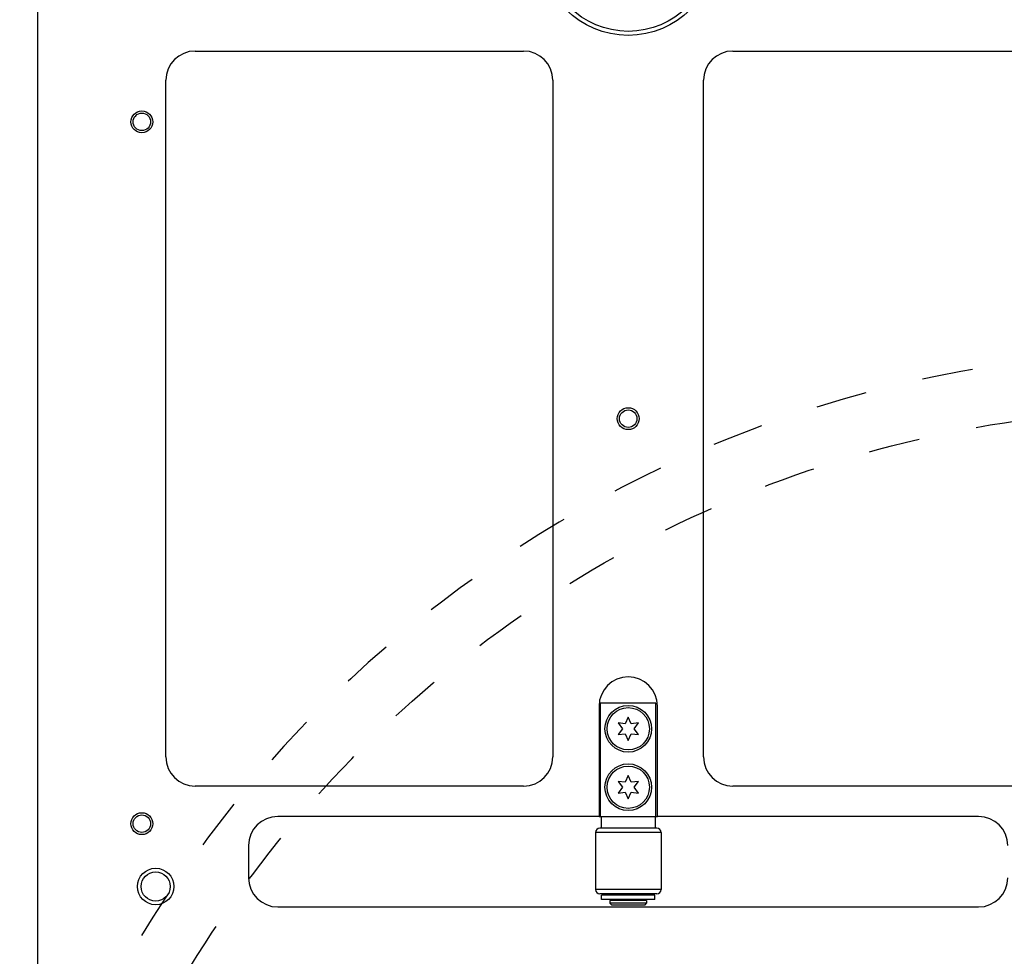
# Model space of a CAD drawing. Extents: x -1763 to 4575, y -3429 to 1051.
# Tile 148 of 193: x 2443 to 2578, y -1638 to -1510. Entities that reach past the tile are written whole.
import ezdxf

# ---------------------------------------------------------------- set-up
doc = ezdxf.new("R2010")
doc.units = 0
doc.linetypes.add('DASHED', pattern=[15, 7, -8])
doc.layers.get('0').update_dxf_attribs({"linetype": 'CONTINUOUS'})
doc.layers.add('1', color=7, linetype='CONTINUOUS')

# ---------------------------------------------------------------- blocks, each defined once
blk = doc.blocks.new('DUT_BOARD__222', base_point=(2884.31, -1929.7))
at = {"color": 1, "linetype": 'CONTINUOUS'}
for p, q in [((2467.01, -1514.06), (2512.01, -1514.06)), ((2540.67, -1514.06), (2585.67, -1514.06)), ((2463.01, -1610.74), (2463.01, -1518.06)), ((2516.01, -1518.06), (2516.01, -1610.74)), ((2536.67, -1610.74), (2536.67, -1518.06)), ((2512.01, -1614.74), (2467.01, -1614.74)), ((2585.67, -1614.74), (2540.67, -1614.74))]:
    blk.add_line(p, q, dxfattribs=at)
for centre, start, end in [((2467.01, -1518.06), 90, 180), ((2512.01, -1518.06), 0, 90), ((2540.67, -1518.06), 90, 180), ((2467.01, -1610.74), 180, -90), ((2512.01, -1610.74), -90, 0), ((2540.67, -1610.74), 180, -90)]:
    blk.add_arc(centre, 4, start, end, dxfattribs=at)
blk = doc.blocks.new('BEARING_HK0509__239', base_point=(2530.84, -1629.48))
at = {"color": 1, "linetype": 'CONTINUOUS'}
for p, q in [((2521.84, -1621.08), (2521.84, -1628.88)), ((2530.84, -1621.08), (2521.84, -1621.08)), ((2522.64, -1620.48), (2522.44, -1620.48)), ((2523.84, -1620.48), (2522.64, -1620.48)), ((2528.84, -1620.48), (2523.84, -1620.48)), ((2530.04, -1620.48), (2528.84, -1620.48)), ((2530.24, -1620.48), (2530.04, -1620.48)), ((2530.84, -1621.08), (2530.84, -1628.88)), ((2530.84, -1628.88), (2521.84, -1628.88)), ((2530.24, -1629.48), (2522.44, -1629.48))]:
    blk.add_line(p, q, dxfattribs=at)
for centre, start, end in [((2522.44, -1621.08), 90, 180), ((2530.24, -1621.08), 0, 90), ((2522.44, -1628.88), 180, -90), ((2530.24, -1628.88), -90, 0)]:
    blk.add_arc(centre, 0.6, start, end, dxfattribs=at)
blk = doc.blocks.new('23796-0S111__240', base_point=(2530.14, -1630.98))
at = {"color": 1, "linetype": 'CONTINUOUS'}
for p, q in [((2530.14, -1603.38), (2522.54, -1603.38)), ((2522.54, -1618.88), (2522.54, -1603.38)), ((2530.14, -1618.88), (2530.14, -1603.38)), ((2522.54, -1618.88), (2522.64, -1618.88)), ((2522.64, -1618.88), (2522.64, -1620.48)), ((2522.64, -1618.88), (2530.04, -1618.88)), ((2530.04, -1618.88), (2530.04, -1620.48)), ((2530.04, -1618.88), (2530.14, -1618.88)), ((2523.84, -1620.48), (2522.64, -1620.48)), ((2528.84, -1620.48), (2523.84, -1620.48)), ((2530.04, -1620.48), (2528.84, -1620.48)), ((2523.84, -1629.48), (2523.84, -1629.68)), ((2524.74, -1629.68), (2523.84, -1629.68)), ((2523.84, -1630.38), (2523.84, -1630.78)), ((2524.74, -1630.38), (2523.84, -1630.38)), ((2526.34, -1630.78), (2523.84, -1630.78)), ((2524.04, -1630.98), (2523.84, -1630.78)), ((2526.34, -1629.68), (2524.74, -1629.68)), ((2524.74, -1630.38), (2524.74, -1630.28)), ((2526.34, -1630.38), (2524.74, -1630.38)), ((2527.94, -1629.68), (2526.34, -1629.68)), ((2527.94, -1630.38), (2526.34, -1630.38)), ((2528.84, -1630.78), (2526.34, -1630.78)), ((2528.84, -1629.68), (2527.94, -1629.68)), ((2527.94, -1630.38), (2527.94, -1630.28)), ((2528.84, -1630.38), (2527.94, -1630.38)), ((2528.64, -1630.98), (2528.84, -1630.78)), ((2528.84, -1629.48), (2528.84, -1629.68)), ((2528.84, -1630.38), (2528.84, -1630.78)), ((2524.04, -1630.98), (2528.64, -1630.98))]:
    blk.add_line(p, q, dxfattribs=at)
for centre in [(2526.34, -1606.88), (2526.34, -1614.88)]:
    blk.add_circle(centre, 3.2, dxfattribs=at)
blk = doc.blocks.new('WASHER1__241', base_point=(2529.99, -1630.28))
at = {"color": 1, "linetype": 'CONTINUOUS'}
for p, q in [((2522.69, -1630.28), (2522.69, -1629.68)), ((2523.84, -1629.68), (2522.69, -1629.68)), ((2529.99, -1630.28), (2522.69, -1630.28)), ((2524.74, -1629.68), (2523.84, -1629.68)), ((2526.34, -1629.68), (2524.74, -1629.68)), ((2527.94, -1629.68), (2526.34, -1629.68)), ((2528.84, -1629.68), (2527.94, -1629.68)), ((2529.99, -1629.68), (2528.84, -1629.68)), ((2529.99, -1630.28), (2529.99, -1629.68))]:
    blk.add_line(p, q, dxfattribs=at)
blk = doc.blocks.new('BEARING_ASSY2_2__242', base_point=(2530.84, -1630.98))
for name, p in [('23796-0S111__240', (2530.14, -1630.98)), ('BEARING_HK0509__239', (2530.84, -1629.48)), ('WASHER1__241', (2529.99, -1630.28))]:
    blk.add_blockref(name, p)
blk = doc.blocks.new('BEARINGS__255', base_point=(2852.31, -1972.18))
blk.add_blockref('BEARING_ASSY2_2__242', (2530.84, -1630.98))
blk = doc.blocks.new('21791-0S112_1__265', base_point=(2538.34, -1511.91))
at = {"color": 1, "linetype": 'CONTINUOUS'}
for radius in [12, 11.45, 8.49, 8.03]:
    blk.add_circle((2526.34, -1499.91), radius, dxfattribs=at)
blk = doc.blocks.new('BUSHINGS_INTERFACE__267', base_point=(2685.66, -1955.85))
blk.add_blockref('21791-0S112_1__265', (2538.34, -1511.91))
blk = doc.blocks.new('0515-2034_M3X12_13__268', base_point=(2676.56, -1831.78))
at = {"color": 1, "linetype": 'CONTINUOUS'}
for p, q in [((2673.66, -1827.28), (2673.26, -1828.19)), ((2674.06, -1828.19), (2673.66, -1827.28)), ((2672.27, -1828.08), (2672.86, -1828.88)), ((2673.26, -1828.19), (2672.27, -1828.08)), ((2672.86, -1828.88), (2672.27, -1829.68)), ((2675.05, -1828.08), (2674.06, -1828.19)), ((2674.46, -1828.88), (2675.05, -1828.08)), ((2675.05, -1829.68), (2674.46, -1828.88)), ((2672.27, -1829.68), (2673.26, -1829.57)), ((2673.26, -1829.57), (2673.66, -1830.48)), ((2673.66, -1830.48), (2674.06, -1829.57)), ((2674.06, -1829.57), (2675.05, -1829.68))]:
    blk.add_line(p, q, dxfattribs=at)
blk.add_circle((2673.66, -1828.88), 2.9, dxfattribs=at)
blk = doc.blocks.new('0515-2034_M3X12_10__269', base_point=(2676.56, -1839.78))
at = {"color": 1, "linetype": 'CONTINUOUS'}
for p, q in [((2673.66, -1835.28), (2673.26, -1836.19)), ((2674.06, -1836.19), (2673.66, -1835.28)), ((2672.27, -1836.08), (2672.86, -1836.88)), ((2673.26, -1836.19), (2672.27, -1836.08)), ((2672.86, -1836.88), (2672.27, -1837.68)), ((2675.05, -1836.08), (2674.06, -1836.19)), ((2674.46, -1836.88), (2675.05, -1836.08)), ((2675.05, -1837.68), (2674.46, -1836.88)), ((2672.27, -1837.68), (2673.26, -1837.57)), ((2673.26, -1837.57), (2673.66, -1838.48)), ((2673.66, -1838.48), (2674.06, -1837.57)), ((2674.06, -1837.57), (2675.05, -1837.68))]:
    blk.add_line(p, q, dxfattribs=at)
blk.add_circle((2673.66, -1836.88), 2.9, dxfattribs=at)
blk = doc.blocks.new('0515-2034_M3X12_2__270', base_point=(2676.56, -1609.78))
at = {"color": 1, "linetype": 'CONTINUOUS'}
for p, q in [((2672.27, -1606.08), (2672.86, -1606.88)), ((2673.26, -1606.19), (2672.27, -1606.08)), ((2673.66, -1605.28), (2673.26, -1606.19)), ((2674.06, -1606.19), (2673.66, -1605.28)), ((2675.05, -1606.08), (2674.06, -1606.19)), ((2674.46, -1606.88), (2675.05, -1606.08)), ((2672.86, -1606.88), (2672.27, -1607.68)), ((2672.27, -1607.68), (2673.26, -1607.57)), ((2673.26, -1607.57), (2673.66, -1608.48)), ((2673.66, -1608.48), (2674.06, -1607.57)), ((2674.06, -1607.57), (2675.05, -1607.68)), ((2675.05, -1607.68), (2674.46, -1606.88))]:
    blk.add_line(p, q, dxfattribs=at)
blk.add_circle((2673.66, -1606.88), 2.9, dxfattribs=at)
blk = doc.blocks.new('0515-2034_M3X12_3__271', base_point=(2676.56, -1617.78))
at = {"color": 1, "linetype": 'CONTINUOUS'}
for p, q in [((2672.27, -1614.08), (2672.86, -1614.88)), ((2673.26, -1614.19), (2672.27, -1614.08)), ((2673.66, -1613.28), (2673.26, -1614.19)), ((2674.06, -1614.19), (2673.66, -1613.28)), ((2675.05, -1614.08), (2674.06, -1614.19)), ((2674.46, -1614.88), (2675.05, -1614.08)), ((2672.86, -1614.88), (2672.27, -1615.68)), ((2672.27, -1615.68), (2673.26, -1615.57)), ((2673.26, -1615.57), (2673.66, -1616.48)), ((2673.66, -1616.48), (2674.06, -1615.57)), ((2674.06, -1615.57), (2675.05, -1615.68)), ((2675.05, -1615.68), (2674.46, -1614.88))]:
    blk.add_line(p, q, dxfattribs=at)
blk.add_circle((2673.66, -1614.88), 2.9, dxfattribs=at)
blk = doc.blocks.new('0515-2034_M3X12_3__272', base_point=(2529.24, -1617.78))
at = {"color": 1, "linetype": 'CONTINUOUS'}
for p, q in [((2524.95, -1614.08), (2525.54, -1614.88)), ((2525.94, -1614.19), (2524.95, -1614.08)), ((2526.34, -1613.28), (2525.94, -1614.19)), ((2526.74, -1614.19), (2526.34, -1613.28)), ((2527.73, -1614.08), (2526.74, -1614.19)), ((2527.14, -1614.88), (2527.73, -1614.08)), ((2525.54, -1614.88), (2524.95, -1615.68)), ((2524.95, -1615.68), (2525.94, -1615.57)), ((2525.94, -1615.57), (2526.34, -1616.48)), ((2526.34, -1616.48), (2526.74, -1615.57)), ((2526.74, -1615.57), (2527.73, -1615.68)), ((2527.73, -1615.68), (2527.14, -1614.88))]:
    blk.add_line(p, q, dxfattribs=at)
blk.add_circle((2526.34, -1614.88), 2.9, dxfattribs=at)
blk = doc.blocks.new('0515-2034_M3X12_8__273', base_point=(2529.24, -1839.78))
at = {"color": 1, "linetype": 'CONTINUOUS'}
for p, q in [((2526.34, -1835.28), (2525.94, -1836.19)), ((2526.74, -1836.19), (2526.34, -1835.28)), ((2524.95, -1836.08), (2525.54, -1836.88)), ((2525.94, -1836.19), (2524.95, -1836.08)), ((2525.54, -1836.88), (2524.95, -1837.68)), ((2527.73, -1836.08), (2526.74, -1836.19)), ((2527.14, -1836.88), (2527.73, -1836.08)), ((2527.73, -1837.68), (2527.14, -1836.88)), ((2524.95, -1837.68), (2525.94, -1837.57)), ((2525.94, -1837.57), (2526.34, -1838.48)), ((2526.34, -1838.48), (2526.74, -1837.57)), ((2526.74, -1837.57), (2527.73, -1837.68))]:
    blk.add_line(p, q, dxfattribs=at)
blk.add_circle((2526.34, -1836.88), 2.9, dxfattribs=at)
blk = doc.blocks.new('0515-2034_M3X12_9__274', base_point=(2529.24, -1831.78))
at = {"color": 1, "linetype": 'CONTINUOUS'}
for p, q in [((2526.34, -1827.28), (2525.94, -1828.19)), ((2526.74, -1828.19), (2526.34, -1827.28)), ((2524.95, -1828.08), (2525.54, -1828.88)), ((2525.94, -1828.19), (2524.95, -1828.08)), ((2525.54, -1828.88), (2524.95, -1829.68)), ((2527.73, -1828.08), (2526.74, -1828.19)), ((2527.14, -1828.88), (2527.73, -1828.08)), ((2527.73, -1829.68), (2527.14, -1828.88)), ((2524.95, -1829.68), (2525.94, -1829.57)), ((2525.94, -1829.57), (2526.34, -1830.48)), ((2526.34, -1830.48), (2526.74, -1829.57)), ((2526.74, -1829.57), (2527.73, -1829.68))]:
    blk.add_line(p, q, dxfattribs=at)
blk.add_circle((2526.34, -1828.88), 2.9, dxfattribs=at)
blk = doc.blocks.new('0515-2034_M3X12_2__275', base_point=(2529.24, -1609.78))
at = {"color": 1, "linetype": 'CONTINUOUS'}
for p, q in [((2524.95, -1606.08), (2525.54, -1606.88)), ((2525.94, -1606.19), (2524.95, -1606.08)), ((2526.34, -1605.28), (2525.94, -1606.19)), ((2526.74, -1606.19), (2526.34, -1605.28)), ((2527.73, -1606.08), (2526.74, -1606.19)), ((2527.14, -1606.88), (2527.73, -1606.08)), ((2525.54, -1606.88), (2524.95, -1607.68)), ((2524.95, -1607.68), (2525.94, -1607.57)), ((2525.94, -1607.57), (2526.34, -1608.48)), ((2526.34, -1608.48), (2526.74, -1607.57)), ((2526.74, -1607.57), (2527.73, -1607.68)), ((2527.73, -1607.68), (2527.14, -1606.88))]:
    blk.add_line(p, q, dxfattribs=at)
blk.add_circle((2526.34, -1606.88), 2.9, dxfattribs=at)
blk = doc.blocks.new('SCREWSET_STIFFENER__276', base_point=(2823.88, -1839.78))
for name, p in [('0515-2034_M3X12_2__275', (2529.24, -1609.78)), ('0515-2034_M3X12_2__270', (2676.56, -1609.78)), ('0515-2034_M3X12_3__272', (2529.24, -1617.78)), ('0515-2034_M3X12_3__271', (2676.56, -1617.78)), ('0515-2034_M3X12_9__274', (2529.24, -1831.78)), ('0515-2034_M3X12_13__268', (2676.56, -1831.78)), ('0515-2034_M3X12_8__273', (2529.24, -1839.78)), ('0515-2034_M3X12_10__269', (2676.56, -1839.78))]:
    blk.add_blockref(name, p)
blk = doc.blocks.new('SMALLPARTS__282', base_point=(2940, -1972.18))
for name, p in [('BEARINGS__255', (2852.31, -1972.18)), ('BUSHINGS_INTERFACE__267', (2685.66, -1955.85)), ('SCREWSET_STIFFENER__276', (2823.88, -1839.78))]:
    blk.add_blockref(name, p)
blk = doc.blocks.new('E7018-24101__283', base_point=(2900, -1958.68))
at = {"color": 1, "linetype": 'CONTINUOUS'}
for p, q in [((2445.4, -1489.08), (2445.4, -1652.38)), ((2467.01, -1514.06), (2512.01, -1514.06)), ((2540.67, -1514.06), (2585.67, -1514.06)), ((2463.01, -1610.74), (2463.01, -1518.06)), ((2516.01, -1518.06), (2516.01, -1610.74)), ((2536.67, -1610.74), (2536.67, -1518.06)), ((2522.34, -1603.78), (2522.34, -1618.88)), ((2530.34, -1618.88), (2530.34, -1603.78)), ((2512.01, -1614.74), (2467.01, -1614.74)), ((2585.67, -1614.74), (2540.67, -1614.74)), ((2522.34, -1618.88), (2478.34, -1618.88)), ((2522.34, -1618.88), (2522.54, -1618.88)), ((2522.54, -1618.88), (2522.64, -1618.88)), ((2522.64, -1618.88), (2530.04, -1618.88)), ((2530.04, -1618.88), (2530.14, -1618.88)), ((2530.14, -1618.88), (2530.34, -1618.88)), ((2574.34, -1618.88), (2530.34, -1618.88)), ((2474.34, -1622.88), (2474.34, -1627.28)), ((2478.34, -1631.28), (2574.34, -1631.28))]:
    blk.add_line(p, q, dxfattribs=at)
for centre, radius in [((2459.71, -1523.76), 1.5), ((2459.71, -1523.76), 1.2), ((2526.34, -1564.4), 1.5), ((2526.34, -1564.4), 1.2), ((2459.71, -1619.88), 1.5), ((2459.71, -1619.88), 1.2), ((2461.6, -1628.48), 2.5), ((2461.6, -1628.48), 2)]:
    blk.add_circle(centre, radius, dxfattribs=at)
for centre, start, end in [((2467.01, -1518.06), 90, 180), ((2512.01, -1518.06), 0, 90), ((2540.67, -1518.06), 90, 180), ((2526.34, -1603.78), 0, 180), ((2467.01, -1610.74), 180, -90), ((2512.01, -1610.74), -90, 0), ((2540.67, -1610.74), 180, -90), ((2478.34, -1622.88), 90, 180), ((2574.34, -1622.88), 0, 90), ((2478.34, -1627.28), 180, -90), ((2574.34, -1627.28), -90, 0)]:
    blk.add_arc(centre, 4, start, end, dxfattribs=at)
blk = doc.blocks.new('E7018-64101__284', base_point=(2940, -1972.18))
for name, p in [('SMALLPARTS__282', (2940, -1972.18)), ('E7018-24101__283', (2900, -1958.68))]:
    blk.add_blockref(name, p)
blk = doc.blocks.new('STIFF_ASSY_DUTBD__285', base_point=(2940, -1972.18))
for name, p in [('E7018-64101__284', (2940, -1972.18)), ('DUT_BOARD__222', (2884.31, -1929.7))]:
    blk.add_blockref(name, p)
blk = doc.blocks.new('A1__286', base_point=(2940, -1972.18))
blk.add_blockref('STIFF_ASSY_DUTBD__285', (2940, -1972.18))
blk = doc.blocks.new('FRONT1__287', base_point=(2940, -1974.24))
blk.add_blockref('A1__286', (2940, -1972.18))
blk = doc.blocks.new('L1__288', base_point=(2940, -1974.24))
blk.add_blockref('FRONT1__287', (2940, -1974.24))
blk = doc.blocks.new('HEADPLATE_EG__472', base_point=(2054.3, -2091.02))
at = {"layer": '1', "color": 7, "linetype": 'DASHED'}
blk.add_circle((2602.06, -1721.88), 158.75, dxfattribs=at)
blk.add_arc((2602.06, -1721.88), 166.69, 17.3657, 162.6343, dxfattribs=at)

msp = doc.modelspace()

# ---------------------------------------------------------------- block references
msp.add_blockref('L1__288', (2940, -1974.24))
at = {"layer": '1'}
msp.add_blockref('HEADPLATE_EG__472', (2054.3, -2091.02), dxfattribs=at)

doc.saveas('drawing.dxf')
